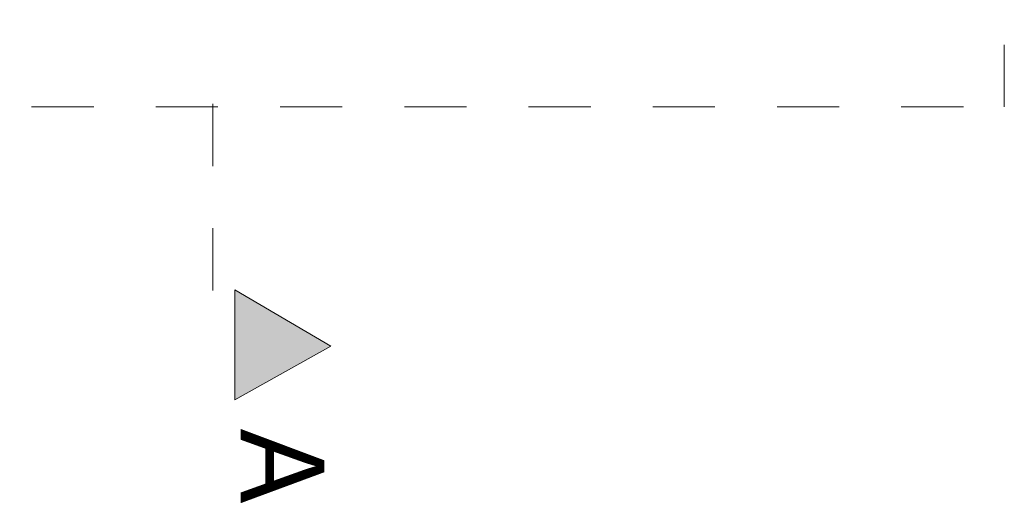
# Model space of a CAD drawing. Extents: x -528673 to -426178, y 23200 to 131944.
# Tile 73 of 87: x -474203 to -469729, y 115685 to 117867. Entities that reach past the tile are written whole.
import ezdxf

# ---------------------------------------------------------------- set-up
doc = ezdxf.new("R2010")
doc.units = 0
doc.header["$MEASUREMENT"] = 0
doc.linetypes.add('Dashed', pattern=[564.444447, 282.222223, -282.222223])
for name, color, linetype, lineweight in [('INWENT OPISY_Nr_Pióra__21', 252, 'Continuous', 9), ('INWENT OPISY_Nr_Pióra__41', 252, 'Continuous', 15), ('INWENT.ŚCIANY_Nr_Pióra__20', 252, 'Continuous', 60)]:
    doc.layers.add(name, color=color, linetype=linetype, lineweight=lineweight)
doc.styles.add('GENERATED_STYLE_5', font='txt')

msp = doc.modelspace()

# ---------------------------------------------------------------- hatches: boundary and pattern name
at = {"layer": 'INWENT OPISY_Nr_Pióra__21', "linetype": 'Continuous', "lineweight": 15}
msp.add_hatch(color=252, dxfattribs=at).paths.add_polyline_path([(-472788.9, 116384.5), (-473225.2, 116140.2), (-473225.2, 116640.2)], flags=0)

# ---------------------------------------------------------------- linework, layer by layer
at = {"layer": 'INWENT OPISY_Nr_Pióra__41', "color": 252, "linetype": 'Dashed', "lineweight": 15}
msp.add_line((-473325.2, 117484.5), (-473325.2, 116384.5), dxfattribs=at)
at = {"layer": 'INWENT OPISY_Nr_Pióra__41', "color": 252, "linetype": 'Continuous', "lineweight": 15}
for p, q in [((-473225.2, 116140.2), (-473225.2, 116640.2)), ((-472788.9, 116384.5), (-473225.2, 116640.2)), ((-473225.2, 116140.2), (-472788.9, 116384.5))]:
    msp.add_line(p, q, dxfattribs=at)
at = {"layer": 'INWENT.ŚCIANY_Nr_Pióra__20', "color": 252, "linetype": 'Dashed', "lineweight": 15}
for p, q in [((-469728.7, 117470.7), (-469728.7, 129234.2)), ((-493903.7, 117470.7), (-469728.7, 117470.7))]:
    msp.add_line(p, q, dxfattribs=at)

# ---------------------------------------------------------------- texts
at = {"layer": 'INWENT OPISY_Nr_Pióra__21', "color": 252, "linetype": 'Continuous', "lineweight": 15, "insert": (-472818.1, 115840.2), "char_height": 380, "attachment_point": 2, "rotation": 270, "style": 'GENERATED_STYLE_5'}
msp.add_mtext('{A}', dxfattribs=at)

doc.saveas('drawing.dxf')
